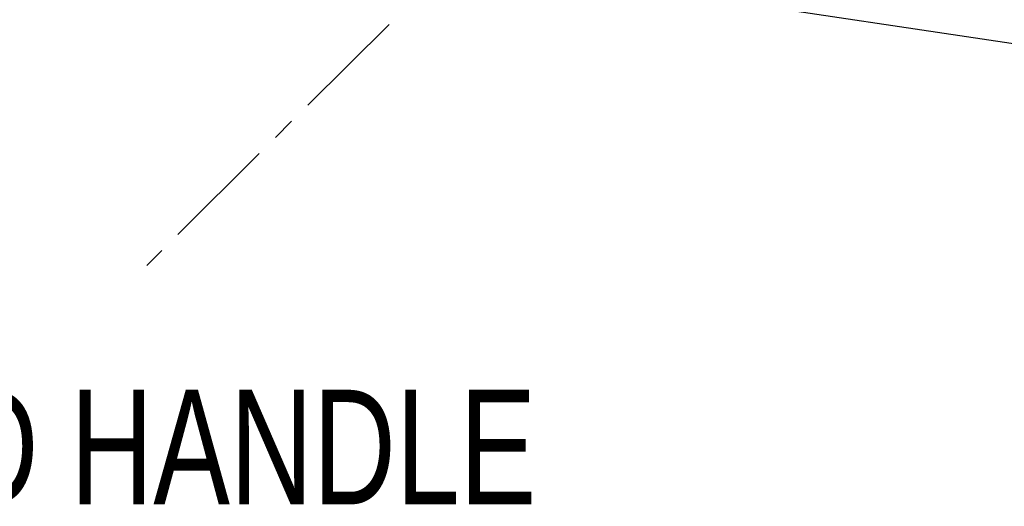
# Model space of a CAD drawing. Header units: millimetres. Extents: x 12 to 859, y 4 to 555.
# Tile 46 of 69: x 642 to 696, y 375 to 402. Entities that reach past the tile are written whole.
import ezdxf

# ---------------------------------------------------------------- set-up
doc = ezdxf.new("R2010")
doc.units = ezdxf.units.MM
doc.linetypes.add('CENTER', pattern=[10.16, 6.35, -1.27, 1.27, -1.27])
doc.layers.add('DEFAULT_1', color=7, linetype='CENTER')
doc.styles.add('SLDTEXTSTYLE2', font='TXT', dxfattribs={"width": 0.75})
doc.dimstyles.new('SLDDIMSTYLE1', dxfattribs={"dimtxt": 0.18, "dimasz": 3.556, "dimexe": 0, "dimexo": 0.0625, "dimgap": 0, "dimtad": 0, "dimtih": 1, "dimtoh": 1, "dimdec": 0, "dimrnd": 1e-09, "dimzin": 0, "dimdsep": 46, "dimtxsty": 'Standard', "dimsah": 1, "dimcen": 0.09, "dimadec": 0, "dimazin": 0, "dimtfac": 3.556, "dimtdec": 0, "dimtofl": 0, "dimtmove": 0, "dimatfit": 3, "dimfxl": 1, "dimfrac": 2, "dimtolj": 1, "dimtzin": 0, "dimarcsym": 0})

# ---------------------------------------------------------------- blocks, each defined once
blk = doc.blocks.new('SW_NOTE_0_7')
at = {"layer": 'DEFAULT_1', "color": 0, "char_height": 6.35, "attachment_point": 1, "style": 'SLDTEXTSTYLE2'}
for s, insert in [('SOFT TOUCH', (-51.3, 2.577)), ('OVERMOLDED HANDLE', (-51.3, -6.89))]:
    blk.add_mtext(s, dxfattribs=dict(at, insert=insert))

msp = doc.modelspace()

# ---------------------------------------------------------------- linework, layer by layer
at = {"color": 7, "linetype": 'Continuous', "lineweight": 25}
msp.add_line((647.475, 408), (724.357, 396.511), dxfattribs=at)

# ---------------------------------------------------------------- block references
at = {"layer": 'DEFAULT_1'}
msp.add_blockref('SW_NOTE_0_7', (648.824, 388.313), dxfattribs=at)

# ---------------------------------------------------------------- leaders
msp.add_leader([(683.867, 423.171), (648.824, 388.313)], dimstyle='SLDDIMSTYLE1', dxfattribs=at)

doc.saveas('drawing.dxf')
